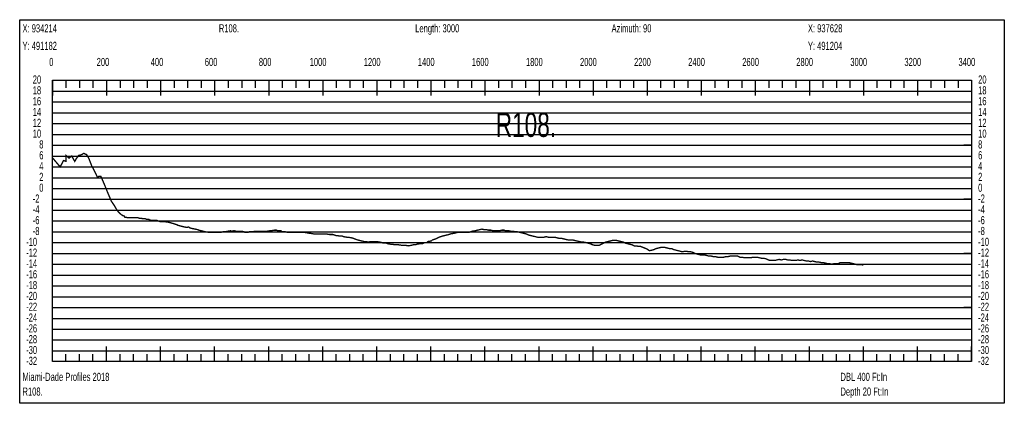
# Model space of a CAD drawing. Header units: inches. Extents: x 471865 to 538526, y 1054316 to 1102451.
# Tile 108 of 114: x 530879 to 534521, y 1094028 to 1095446. Entities that reach past the tile are written whole.
import ezdxf

# ---------------------------------------------------------------- set-up
doc = ezdxf.new("R2010")
doc.units = ezdxf.units.IN
doc.header["$MEASUREMENT"] = 0
for name, color, linetype in [('LABELS', 7, 'Continuous'), ('X_Gr1', 7, 'Continuous'), ('XSECTION', 7, 'Continuous')]:
    doc.layers.add(name, color=color, linetype=linetype)
doc.styles.get("Standard").update_dxf_attribs({"font": 'arial.ttf'})

msp = doc.modelspace()

# ---------------------------------------------------------------- linework, layer by layer
at = {"layer": 'X_Gr1', "color": 6, "linetype": 'Continuous', "lineweight": 18, "true_color": 0xff00ff, "transparency": 33554687, "const_width": 5}
msp.add_lwpolyline([(531000.7, 1094934.6), (531000.7, 1094934.6), (531028.4, 1094901.8), (531033.4, 1094911.5), (531040.7, 1094925.3), (531049.8, 1094922.7), (531050, 1094944), (531061.2, 1094934.4), (531071, 1094942.2), (531082.3, 1094922.3), (531088.6, 1094933.2), (531096.7, 1094944.1), (531108.5, 1094947.3), (531115.3, 1094952.1), (531126.2, 1094947.3), (531134.3, 1094933.6), (531144.8, 1094906.3), (531154.9, 1094887.5), (531162.6, 1094871.6), (531166.2, 1094863.1), (531171.6, 1094867.1), (531179, 1094866.8), (531192.2, 1094836.6), (531204, 1094807.2), (531217.7, 1094775.2), (531229.1, 1094758.4), (531237.3, 1094744.3), (531245.1, 1094733.7), (531254.9, 1094725.1), (531259.9, 1094722), (531265.8, 1094720), (531267.8, 1094716), (531272.2, 1094716), (531276.5, 1094714), (531280.8, 1094714), (531287.9, 1094714), (531290.3, 1094714), (531295.2, 1094714), (531300.3, 1094714), (531305.4, 1094714), (531313.4, 1094714), (531316.1, 1094714), (531321.7, 1094712), (531330, 1094712), (531332.7, 1094710), (531338.2, 1094710), (531343.3, 1094710), (531348.5, 1094708), (531356.5, 1094708), (531359.2, 1094706), (531365.1, 1094704), (531370.9, 1094704), (531377.3, 1094704), (531387.1, 1094704), (531390.5, 1094702), (531397.6, 1094700), (531404.8, 1094700), (531412.2, 1094700), (531423.2, 1094698), (531426.8, 1094698), (531434.2, 1094696), (531441.4, 1094694), (531448.9, 1094692), (531460.2, 1094688), (531463.9, 1094686), (531471.5, 1094684), (531479.2, 1094682), (531487.1, 1094680), (531498.4, 1094678), (531502.1, 1094680), (531509.8, 1094676), (531517.5, 1094674), (531537, 1094670), (531541, 1094668), (531549.2, 1094666), (531557.3, 1094664), (531565.5, 1094662), (531577.7, 1094660), (531581.7, 1094660), (531590.1, 1094660), (531598.3, 1094660), (531606.6, 1094660), (531619, 1094660), (531623, 1094660), (531631.1, 1094662), (531639, 1094662), (531647.2, 1094664), (531659.3, 1094666), (531663.3, 1094664), (531671.7, 1094666), (531679.9, 1094664), (531687.9, 1094664), (531700, 1094664), (531708.1, 1094662), (531712.2, 1094660), (531724.3, 1094660), (531728.3, 1094662), (531740.3, 1094662), (531748.3, 1094664), (531752.4, 1094664), (531764.7, 1094664), (531768.7, 1094664), (531780.8, 1094664), (531789, 1094664), (531793.2, 1094664), (531805.1, 1094666), (531809.1, 1094666), (531821, 1094668), (531829, 1094668), (531833.1, 1094666), (531845.2, 1094666), (531849.3, 1094662), (531861.4, 1094662), (531869.4, 1094660), (531873.5, 1094660), (531885.8, 1094660), (531890, 1094660), (531902.2, 1094660), (531910.3, 1094660), (531914.6, 1094660), (531927.1, 1094660), (531931.2, 1094660), (531943.4, 1094658), (531951.5, 1094656), (531955.7, 1094656), (531967.8, 1094654), (531971.7, 1094654), (531983.8, 1094654), (531991.8, 1094654), (531996, 1094654), (532008.4, 1094654), (532012.6, 1094654), (532024.7, 1094652), (532032.5, 1094652), (532036.6, 1094652), (532048.7, 1094648), (532052.7, 1094648), (532064.5, 1094646), (532072.5, 1094646), (532076.6, 1094644), (532088.7, 1094642), (532092.7, 1094642), (532104.5, 1094640), (532112.5, 1094638), (532116.7, 1094636), (532128.5, 1094632), (532136.5, 1094630), (532144.6, 1094628), (532152.9, 1094626), (532157.2, 1094626), (532169.5, 1094624), (532177.7, 1094626), (532181.9, 1094626), (532194.1, 1094626), (532198.3, 1094626), (532210.6, 1094624), (532218.6, 1094622), (532222.7, 1094620), (532235, 1094620), (532239.2, 1094618), (532251.3, 1094616), (532259.5, 1094616), (532263.7, 1094614), (532276.1, 1094614), (532280.3, 1094614), (532292.9, 1094612), (532301.2, 1094612), (532305.5, 1094612), (532318.1, 1094610), (532326.6, 1094612), (532335, 1094614), (532343.3, 1094614), (532347.4, 1094616), (532359.7, 1094618), (532368.1, 1094618), (532376.5, 1094622), (532384.7, 1094622), (532388.8, 1094626), (532401.2, 1094628), (532405.6, 1094632), (532417.7, 1094636), (532425.8, 1094640), (532430, 1094642), (532442.3, 1094646), (532450.5, 1094648), (532458.6, 1094650), (532466.8, 1094652), (532470.9, 1094654), (532483, 1094656), (532491.3, 1094658), (532499.5, 1094660), (532507.7, 1094660), (532511.9, 1094660), (532524.2, 1094660), (532532.4, 1094660), (532540.3, 1094660), (532552.2, 1094664), (532564.3, 1094666), (532572.6, 1094668), (532580.7, 1094670), (532588.7, 1094672), (532596.8, 1094670), (532604.9, 1094670), (532613.1, 1094668), (532621.4, 1094668), (532629.5, 1094666), (532637.6, 1094666), (532645.7, 1094666), (532653.9, 1094666), (532662.1, 1094668), (532670.4, 1094668), (532674.6, 1094666), (532687.1, 1094666), (532695.5, 1094664), (532703.8, 1094664), (532711.9, 1094662), (532720, 1094662), (532728.1, 1094660), (532736.4, 1094658), (532752.9, 1094654), (532761.1, 1094650), (532769.4, 1094648), (532777.8, 1094646), (532786.1, 1094644), (532794.2, 1094642), (532802.4, 1094642), (532810.5, 1094642), (532818.4, 1094642), (532826.5, 1094644), (532834.3, 1094642), (532841.9, 1094642), (532849.8, 1094642), (532857.8, 1094642), (532865.8, 1094640), (532873.9, 1094638), (532882.1, 1094638), (532890.3, 1094636), (532898.6, 1094634), (532906.9, 1094632), (532915.3, 1094632), (532923.5, 1094632), (532931.8, 1094630), (532940.2, 1094628), (532948.5, 1094626), (532956.6, 1094624), (532964.8, 1094624), (532973.2, 1094622), (532981.6, 1094620), (532989.8, 1094618), (532997.9, 1094614), (533006.1, 1094612), (533014.2, 1094612), (533022.3, 1094612), (533030.4, 1094616), (533038.4, 1094620), (533046.4, 1094624), (533054.7, 1094626), (533062.9, 1094628), (533071, 1094630), (533079, 1094630), (533087.1, 1094630), (533095, 1094628), (533103, 1094626), (533111.2, 1094624), (533119.5, 1094620), (533127.6, 1094618), (533135.5, 1094616), (533143.6, 1094614), (533151.6, 1094610), (533159.3, 1094610), (533167.1, 1094608), (533175, 1094608), (533181, 1094605.6), (533186.9, 1094603.3), (533192.8, 1094600.9), (533198.7, 1094598.5), (533199.8, 1094598), (533208.1, 1094592), (533216.5, 1094594), (533225, 1094596), (533233.3, 1094600), (533241.6, 1094602), (533249.7, 1094604), (533257.9, 1094604), (533266.1, 1094604), (533274.3, 1094602), (533282.7, 1094600), (533290.8, 1094600), (533298.8, 1094596), (533306.7, 1094594), (533314.7, 1094592), (533322.8, 1094590), (533330.4, 1094588), (533338.1, 1094590), (533345.9, 1094590), (533353.6, 1094588), (533361.4, 1094588), (533369, 1094586), (533376.3, 1094582), (533383.6, 1094580), (533391.2, 1094578), (533398.7, 1094576), (533406.2, 1094576), (533413.8, 1094576), (533421.6, 1094574), (533429.5, 1094572), (533437.2, 1094572), (533445.1, 1094570), (533452.9, 1094570), (533460.7, 1094568), (533468.2, 1094568), (533475.6, 1094568), (533483.1, 1094568), (533490.8, 1094570), (533498.3, 1094570), (533505.7, 1094572), (533513, 1094572), (533520.4, 1094572), (533527.9, 1094572), (533535.6, 1094572), (533543.5, 1094568), (533551.4, 1094568), (533559.3, 1094566), (533567.1, 1094566), (533574.9, 1094566), (533582.8, 1094566), (533590.8, 1094568), (533598.8, 1094568), (533606.9, 1094568), (533615.1, 1094566), (533623.3, 1094564), (533631.5, 1094564), (533639.6, 1094562), (533647.8, 1094558), (533656.1, 1094556), (533664.4, 1094556), (533672.3, 1094556), (533680, 1094558), (533687.9, 1094560), (533696, 1094558), (533704.2, 1094560), (533712.2, 1094560), (533719.8, 1094558), (533727.4, 1094558), (533735, 1094556), (533742.4, 1094556), (533749.9, 1094556), (533757.5, 1094558), (533765.1, 1094556), (533772.9, 1094558), (533780.8, 1094556), (533788.6, 1094554), (533796.4, 1094554), (533804.2, 1094552), (533811.9, 1094554), (533819.9, 1094552), (533827.8, 1094550), (533835.8, 1094550), (533843.9, 1094548), (533851.9, 1094548), (533859.8, 1094546), (533867.5, 1094544), (533875.3, 1094544), (533883.3, 1094542), (533891.2, 1094544), (533899, 1094544), (533906.7, 1094544), (533914.6, 1094548), (533922.6, 1094548), (533930.5, 1094548), (533938.5, 1094548), (533946.7, 1094548), (533954.8, 1094546), (533962.7, 1094544), (533970.6, 1094542), (533978.5, 1094540), (533986.6, 1094540), (533994.7, 1094540), (533999.8, 1094538.8)], dxfattribs=at)
at = {"layer": 'XSECTION', "color": 18, "linetype": 'Continuous', "true_color": 0x000000}
for points in [[(530878.6, 1095446), (534521, 1095446), (534521, 1094028), (530878.6, 1094028), (530878.6, 1095446)], [(530999.8, 1095222), (534399.8, 1095222), (534399.8, 1094182), (530999.8, 1094182), (530999.8, 1095222)], [(530999.8, 1095222), (530999.8, 1095165.6)], [(530999.8, 1095222), (530999.8, 1095165.6)], [(530999.8, 1095222), (530999.8, 1095194)], [(530999.8, 1095222), (530999.8, 1095194)], [(531049.8, 1095222), (531049.8, 1095194)], [(531099.8, 1095222), (531099.8, 1095194)], [(531149.8, 1095222), (531149.8, 1095194)], [(531199.8, 1095222), (531199.8, 1095165.6)], [(531199.8, 1095222), (531199.8, 1095194)], [(531249.8, 1095222), (531249.8, 1095194)], [(531299.8, 1095222), (531299.8, 1095194)], [(531349.8, 1095222), (531349.8, 1095194)], [(531399.8, 1095222), (531399.8, 1095165.6)], [(531399.8, 1095222), (531399.8, 1095194)], [(531449.8, 1095222), (531449.8, 1095194)], [(531499.8, 1095222), (531499.8, 1095194)], [(531549.8, 1095222), (531549.8, 1095194)], [(531599.8, 1095222), (531599.8, 1095165.6)], [(531599.8, 1095222), (531599.8, 1095194)], [(531649.8, 1095222), (531649.8, 1095194)], [(531699.8, 1095222), (531699.8, 1095194)], [(531749.8, 1095222), (531749.8, 1095194)], [(531799.8, 1095222), (531799.8, 1095165.6)], [(531799.8, 1095222), (531799.8, 1095194)], [(531849.8, 1095222), (531849.8, 1095194)], [(531899.8, 1095222), (531899.8, 1095194)], [(531949.8, 1095222), (531949.8, 1095194)], [(531999.8, 1095222), (531999.8, 1095165.6)], [(531999.8, 1095222), (531999.8, 1095194)], [(532049.8, 1095222), (532049.8, 1095194)], [(532099.8, 1095222), (532099.8, 1095194)], [(532149.8, 1095222), (532149.8, 1095194)], [(532199.8, 1095222), (532199.8, 1095165.6)], [(532199.8, 1095222), (532199.8, 1095194)], [(532249.8, 1095222), (532249.8, 1095194)], [(532299.8, 1095222), (532299.8, 1095194)], [(532349.8, 1095222), (532349.8, 1095194)], [(532399.8, 1095222), (532399.8, 1095165.6)], [(532399.8, 1095222), (532399.8, 1095194)], [(532449.8, 1095222), (532449.8, 1095194)], [(532499.8, 1095222), (532499.8, 1095194)], [(532549.8, 1095222), (532549.8, 1095194)], [(532599.8, 1095222), (532599.8, 1095165.6)], [(532599.8, 1095222), (532599.8, 1095194)], [(532649.8, 1095222), (532649.8, 1095194)], [(532699.8, 1095222), (532699.8, 1095194)], [(532749.8, 1095222), (532749.8, 1095194)], [(532799.8, 1095222), (532799.8, 1095165.6)], [(532799.8, 1095222), (532799.8, 1095194)], [(532849.8, 1095222), (532849.8, 1095194)], [(532899.8, 1095222), (532899.8, 1095194)], [(532949.8, 1095222), (532949.8, 1095194)], [(532999.8, 1095222), (532999.8, 1095165.6)], [(532999.8, 1095222), (532999.8, 1095194)], [(533049.8, 1095222), (533049.8, 1095194)], [(533099.8, 1095222), (533099.8, 1095194)], [(533149.8, 1095222), (533149.8, 1095194)], [(533199.8, 1095222), (533199.8, 1095165.6)], [(533199.8, 1095222), (533199.8, 1095194)], [(533249.8, 1095222), (533249.8, 1095194)], [(533299.8, 1095222), (533299.8, 1095194)], [(533349.8, 1095222), (533349.8, 1095194)], [(533399.8, 1095222), (533399.8, 1095165.6)], [(533399.8, 1095222), (533399.8, 1095194)], [(533449.8, 1095222), (533449.8, 1095194)], [(533499.8, 1095222), (533499.8, 1095194)], [(533549.8, 1095222), (533549.8, 1095194)], [(533599.8, 1095222), (533599.8, 1095165.6)], [(533599.8, 1095222), (533599.8, 1095194)], [(533649.8, 1095222), (533649.8, 1095194)], [(533699.8, 1095222), (533699.8, 1095194)], [(533749.8, 1095222), (533749.8, 1095194)], [(533799.8, 1095222), (533799.8, 1095165.6)], [(533799.8, 1095222), (533799.8, 1095194)], [(533849.8, 1095222), (533849.8, 1095194)], [(533899.8, 1095222), (533899.8, 1095194)], [(533949.8, 1095222), (533949.8, 1095194)], [(533999.8, 1095222), (533999.8, 1095165.6)], [(533999.8, 1095222), (533999.8, 1095194)], [(534049.8, 1095222), (534049.8, 1095194)], [(534099.8, 1095222), (534099.8, 1095194)], [(534149.8, 1095222), (534149.8, 1095194)], [(534199.8, 1095222), (534199.8, 1095165.6)], [(534199.8, 1095222), (534199.8, 1095194)], [(534249.8, 1095222), (534249.8, 1095194)], [(534299.8, 1095222), (534299.8, 1095194)], [(534349.8, 1095222), (534349.8, 1095194)], [(534399.8, 1095222), (534399.8, 1095165.6)], [(534399.8, 1095222), (534399.8, 1095194)], [(530999.8, 1094982), (531027.8, 1094982)], [(534399.8, 1094982), (534371.8, 1094982)], [(530999.8, 1094782), (531027.8, 1094782)], [(534399.8, 1094782), (534371.8, 1094782)], [(530999.8, 1094582), (531027.8, 1094582)], [(534399.8, 1094582), (534371.8, 1094582)], [(530999.8, 1094382), (531027.8, 1094382)], [(534399.8, 1094382), (534371.8, 1094382)], [(530999.8, 1094182), (530999.8, 1094238.4)], [(530999.8, 1094182), (530999.8, 1094238.4)], [(531199.8, 1094182), (531199.8, 1094238.4)], [(531399.8, 1094182), (531399.8, 1094238.4)], [(531599.8, 1094182), (531599.8, 1094238.4)], [(531799.8, 1094182), (531799.8, 1094238.4)], [(531999.8, 1094182), (531999.8, 1094238.4)], [(532199.8, 1094182), (532199.8, 1094238.4)], [(532399.8, 1094182), (532399.8, 1094238.4)], [(532599.8, 1094182), (532599.8, 1094238.4)], [(532799.8, 1094182), (532799.8, 1094238.4)], [(532999.8, 1094182), (532999.8, 1094238.4)], [(533199.8, 1094182), (533199.8, 1094238.4)], [(533399.8, 1094182), (533399.8, 1094238.4)], [(533599.8, 1094182), (533599.8, 1094238.4)], [(533799.8, 1094182), (533799.8, 1094238.4)], [(533999.8, 1094182), (533999.8, 1094238.4)], [(534199.8, 1094182), (534199.8, 1094238.4)], [(534399.8, 1094182), (534399.8, 1094238.4)], [(530999.8, 1094182), (530999.8, 1094210)], [(530999.8, 1094182), (530999.8, 1094210)], [(531049.8, 1094182), (531049.8, 1094210)], [(531099.8, 1094182), (531099.8, 1094210)], [(531149.8, 1094182), (531149.8, 1094210)], [(531199.8, 1094182), (531199.8, 1094210)], [(531249.8, 1094182), (531249.8, 1094210)], [(531299.8, 1094182), (531299.8, 1094210)], [(531349.8, 1094182), (531349.8, 1094210)], [(531399.8, 1094182), (531399.8, 1094210)], [(531449.8, 1094182), (531449.8, 1094210)], [(531499.8, 1094182), (531499.8, 1094210)], [(531549.8, 1094182), (531549.8, 1094210)], [(531599.8, 1094182), (531599.8, 1094210)], [(531649.8, 1094182), (531649.8, 1094210)], [(531699.8, 1094182), (531699.8, 1094210)], [(531749.8, 1094182), (531749.8, 1094210)], [(531799.8, 1094182), (531799.8, 1094210)], [(531849.8, 1094182), (531849.8, 1094210)], [(531899.8, 1094182), (531899.8, 1094210)], [(531949.8, 1094182), (531949.8, 1094210)], [(531999.8, 1094182), (531999.8, 1094210)], [(532049.8, 1094182), (532049.8, 1094210)], [(532099.8, 1094182), (532099.8, 1094210)], [(532149.8, 1094182), (532149.8, 1094210)], [(532199.8, 1094182), (532199.8, 1094210)], [(532249.8, 1094182), (532249.8, 1094210)], [(532299.8, 1094182), (532299.8, 1094210)], [(532349.8, 1094182), (532349.8, 1094210)], [(532399.8, 1094182), (532399.8, 1094210)], [(532449.8, 1094182), (532449.8, 1094210)], [(532499.8, 1094182), (532499.8, 1094210)], [(532549.8, 1094182), (532549.8, 1094210)], [(532599.8, 1094182), (532599.8, 1094210)], [(532649.8, 1094182), (532649.8, 1094210)], [(532699.8, 1094182), (532699.8, 1094210)], [(532749.8, 1094182), (532749.8, 1094210)], [(532799.8, 1094182), (532799.8, 1094210)], [(532849.8, 1094182), (532849.8, 1094210)], [(532899.8, 1094182), (532899.8, 1094210)], [(532949.8, 1094182), (532949.8, 1094210)], [(532999.8, 1094182), (532999.8, 1094210)], [(533049.8, 1094182), (533049.8, 1094210)], [(533099.8, 1094182), (533099.8, 1094210)], [(533149.8, 1094182), (533149.8, 1094210)], [(533199.8, 1094182), (533199.8, 1094210)], [(533249.8, 1094182), (533249.8, 1094210)], [(533299.8, 1094182), (533299.8, 1094210)], [(533349.8, 1094182), (533349.8, 1094210)], [(533399.8, 1094182), (533399.8, 1094210)], [(533449.8, 1094182), (533449.8, 1094210)], [(533499.8, 1094182), (533499.8, 1094210)], [(533549.8, 1094182), (533549.8, 1094210)], [(533599.8, 1094182), (533599.8, 1094210)], [(533649.8, 1094182), (533649.8, 1094210)], [(533699.8, 1094182), (533699.8, 1094210)], [(533749.8, 1094182), (533749.8, 1094210)], [(533799.8, 1094182), (533799.8, 1094210)], [(533849.8, 1094182), (533849.8, 1094210)], [(533899.8, 1094182), (533899.8, 1094210)], [(533949.8, 1094182), (533949.8, 1094210)], [(533999.8, 1094182), (533999.8, 1094210)], [(534049.8, 1094182), (534049.8, 1094210)], [(534099.8, 1094182), (534099.8, 1094210)], [(534149.8, 1094182), (534149.8, 1094210)], [(534199.8, 1094182), (534199.8, 1094210)], [(534249.8, 1094182), (534249.8, 1094210)], [(534299.8, 1094182), (534299.8, 1094210)], [(534349.8, 1094182), (534349.8, 1094210)], [(534399.8, 1094182), (534399.8, 1094210)]]:
    msp.add_lwpolyline(points, dxfattribs=at)
at = {"layer": 'XSECTION', "color": 18, "true_color": 0x000000}
for points in [[(530999.8, 1095182), (534399.8, 1095182)], [(530999.8, 1095142), (534399.8, 1095142)], [(530999.8, 1095102), (534399.8, 1095102)], [(530999.8, 1095062), (534399.8, 1095062)], [(530999.8, 1095022), (534399.8, 1095022)], [(530999.8, 1094982), (534399.8, 1094982)], [(530999.8, 1094942), (534399.8, 1094942)], [(530999.8, 1094902), (534399.8, 1094902)], [(530999.8, 1094862), (534399.8, 1094862)], [(530999.8, 1094822), (534399.8, 1094822)], [(530999.8, 1094782), (534399.8, 1094782)], [(530999.8, 1094742), (534399.8, 1094742)], [(530999.8, 1094702), (534399.8, 1094702)], [(530999.8, 1094662), (534399.8, 1094662)], [(530999.8, 1094622), (534399.8, 1094622)], [(530999.8, 1094582), (534399.8, 1094582)], [(530999.8, 1094542), (534399.8, 1094542)], [(530999.8, 1094502), (534399.8, 1094502)], [(530999.8, 1094462), (534399.8, 1094462)], [(530999.8, 1094422), (534399.8, 1094422)], [(530999.8, 1094382), (534399.8, 1094382)], [(530999.8, 1094342), (534399.8, 1094342)], [(530999.8, 1094302), (534399.8, 1094302)], [(530999.8, 1094262), (534399.8, 1094262)], [(530999.8, 1094222), (534399.8, 1094222)]]:
    msp.add_lwpolyline(points, dxfattribs=at)

# ---------------------------------------------------------------- texts
at = {"layer": 'LABELS', "color": 18, "true_color": 0x000000, "width": 0.666667}
for s, height, p in [('X: 934214', 30, (530889, 1095399.2)), ('R108.', 30, (531615.4, 1095399.2)), ('Length: 3000', 30, (532341.8, 1095399.2)), ('Azimuth: 90', 30, (533068.2, 1095399.2)), ('X: 937628', 30, (533794.6, 1095399.2)), ('Y: 491182', 30, (530889, 1095334.4)), ('Y: 491204', 30, (533794.6, 1095334.4)), ('0', 30, (530987.8, 1095274.8)), ('0', 30, (530987.8, 1095274.8)), ('200', 30, (531163.4, 1095274.8)), ('400', 30, (531363.4, 1095274.8)), ('600', 30, (531563.4, 1095274.8)), ('800', 30, (531763.4, 1095274.8)), ('1000', 30, (531951.4, 1095274.8)), ('1200', 30, (532151.4, 1095274.8)), ('1400', 30, (532351.4, 1095274.8)), ('1600', 30, (532551.4, 1095274.8)), ('1800', 30, (532751.4, 1095274.8)), ('2000', 30, (532951.4, 1095274.8)), ('2200', 30, (533151.4, 1095274.8)), ('2400', 30, (533351.4, 1095274.8)), ('2600', 30, (533551.4, 1095274.8)), ('2800', 30, (533751.4, 1095274.8)), ('3000', 30, (533951.4, 1095274.8)), ('3200', 30, (534151.4, 1095274.8)), ('3400', 30, (534351.4, 1095274.8)), ('20', 30, (530927, 1095210)), ('20', 30, (534424.2, 1095210)), ('18', 30, (530927, 1095170)), ('18', 30, (534424.2, 1095170)), ('16', 30, (530927, 1095130)), ('16', 30, (534424.2, 1095130)), ('14', 30, (530927, 1095090)), ('R108.', 90, (532639.4, 1095012.8)), ('14', 30, (534424.2, 1095090)), ('12', 30, (530927, 1095050)), ('12', 30, (534424.2, 1095050)), ('10', 30, (530927, 1095010)), ('10', 30, (534424.2, 1095010)), ('8', 30, (530951, 1094970)), ('8', 30, (534424.2, 1094970)), ('6', 30, (530951, 1094930)), ('6', 30, (534424.2, 1094930)), ('4', 30, (530951, 1094890)), ('4', 30, (534424.2, 1094890)), ('2', 30, (530951, 1094850)), ('2', 30, (534424.2, 1094850)), ('0', 30, (530951, 1094810)), ('0', 30, (534424.2, 1094810)), ('-2', 30, (530927, 1094770)), ('-2', 30, (534424.2, 1094770)), ('-4', 30, (530927, 1094730)), ('-4', 30, (534424.2, 1094730)), ('-6', 30, (530927, 1094690)), ('-6', 30, (534424.2, 1094690)), ('-8', 30, (530927, 1094650)), ('-8', 30, (534424.2, 1094650)), ('-10', 30, (530902.6, 1094610)), ('-10', 30, (534424.2, 1094610)), ('-12', 30, (530902.6, 1094570)), ('-12', 30, (534424.2, 1094570)), ('-14', 30, (530902.6, 1094530)), ('-14', 30, (534424.2, 1094530)), ('-16', 30, (530902.6, 1094490)), ('-16', 30, (534424.2, 1094490)), ('-18', 30, (530902.6, 1094450)), ('-18', 30, (534424.2, 1094450)), ('-20', 30, (530902.6, 1094410)), ('-20', 30, (534424.2, 1094410)), ('-22', 30, (530902.6, 1094370)), ('-22', 30, (534424.2, 1094370)), ('-24', 30, (530902.6, 1094330)), ('-24', 30, (534424.2, 1094330)), ('-26', 30, (530902.6, 1094290)), ('-26', 30, (534424.2, 1094290)), ('-28', 30, (530902.6, 1094250)), ('-28', 30, (534424.2, 1094250)), ('-30', 30, (530902.6, 1094210)), ('-30', 30, (534424.2, 1094210)), ('-32', 30, (530902.6, 1094170)), ('-32', 30, (534424.2, 1094170)), ('Miami-Dade Profiles 2018', 30, (530889, 1094110.8)), ('DBL 400 Ft:In', 30, (533915, 1094110.8)), ('R108.', 30, (530889, 1094056.4)), ('Depth 20 Ft:In', 30, (533915, 1094056.4))]:
    msp.add_text(s, height=height, dxfattribs=at).set_placement(p)

doc.saveas('drawing.dxf')
